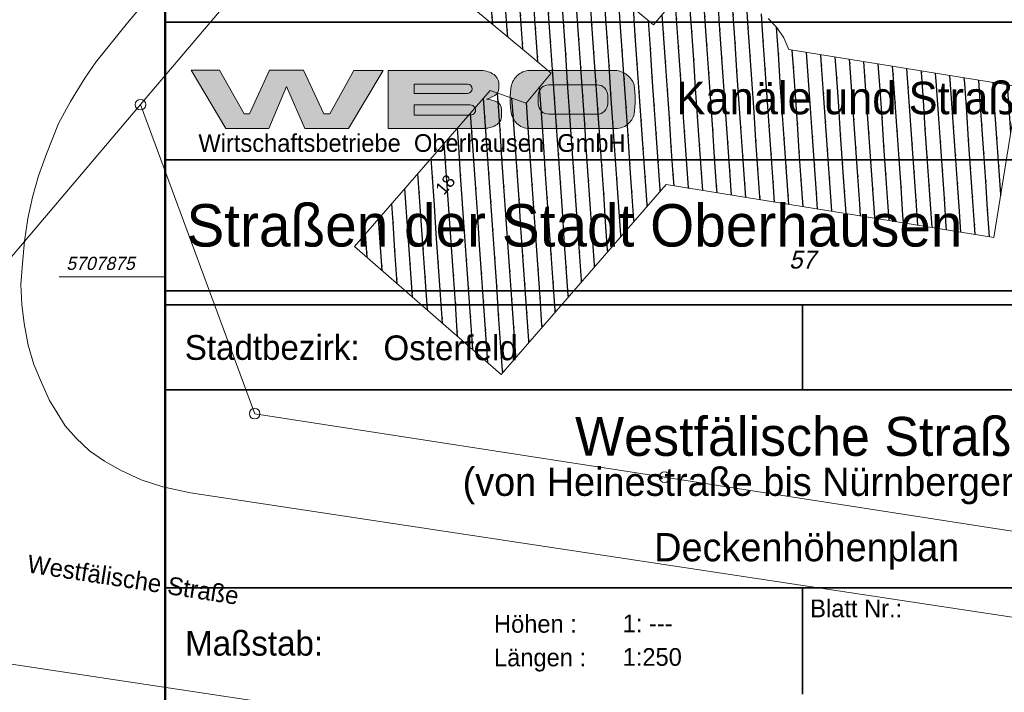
# Model space of a CAD drawing. Extents: x 353221 to 353633, y 5707812 to 5707954.
# Tile 26 of 35: x 353534 to 353569, y 5707860 to 5707884. Entities that reach past the tile are written whole.
import ezdxf

# ---------------------------------------------------------------- set-up
doc = ezdxf.new("R2010")
doc.units = 0
doc.header["$MEASUREMENT"] = 0
doc.linetypes.add('LINE_LT_10', pattern=[10000, 10000, 0])
for name, color, linetype in [('ALK', 7, 'Continuous'), ('Gebäude', 7, 'Continuous'), ('Verm Rahmen P-2', 7, 'Continuous'), ('Verm Schriftfeld P-2', 7, 'Continuous'), ('ZL_Linien', 7, 'Continuous')]:
    doc.layers.add(name, color=color, linetype=linetype)
doc.styles.add('2001', font='txt', dxfattribs={"oblique": 13.5, "height": 1})
doc.styles.add('2003', font='txt', dxfattribs={"height": 1})
doc.styles.add('2004', font='txt', dxfattribs={"height": 1})
doc.styles.add('45', font='txt', dxfattribs={"oblique": 13.5, "height": 1})
doc.styles.add('50', font='txt', dxfattribs={"height": 1})
doc.styles.add('51', font='txt', dxfattribs={"height": 1})
doc.styles.add('52', font='txt', dxfattribs={"height": 1})
doc.styles.add('53', font='txt', dxfattribs={"height": 1})
doc.styles.add('54', font='txt', dxfattribs={"height": 1})
doc.styles.add('55', font='txt', dxfattribs={"height": 1})
doc.styles.add('56', font='txt', dxfattribs={"height": 1})
doc.styles.add('58', font='txt', dxfattribs={"height": 1})

msp = doc.modelspace()

# ---------------------------------------------------------------- hatches: boundary and pattern name
at = {"layer": 'Gebäude', "true_color": 0xff0000}
h = msp.add_hatch(dxfattribs=at)
h.set_pattern_fill('STRATIS_AreaStyle328', color=1, style=0, pattern_type=2)
h.set_pattern_definition([(-266.0297, (353545.655, 5707889.362), (-0.53342, 0.46418), [0, 0, 1])])
h.paths.add_polyline_path([(353558.623, 5707884.699), (353558.256, 5707884.656), (353557.9, 5707884.557), (353557.564, 5707884.404), (353557.018, 5707884.858), (353556.232, 5707883.911), (353552.619, 5707886.917), (353549.681, 5707889.362), (353547.364, 5707886.575), (353551.671, 5707882.99), (353552.608, 5707882.209), (353551.726, 5707881.149), (353550.455, 5707881.592), (353545.655, 5707876.076), (353550.841, 5707871.558), (353556.675, 5707878.265), (353568.262, 5707876.396), (353569.115, 5707881.733), (353561.015, 5707883.039), (353560.838, 5707883.448), (353560.589, 5707883.818), (353560.275, 5707884.135), (353559.909, 5707884.39), (353559.502, 5707884.572), (353559.068, 5707884.676)])
at = {"layer": 'Verm Schriftfeld P-2'}
for points in [[(353539.889, 5707882.305), (353541.106, 5707880.25), (353542.634, 5707880.248), (353543.256, 5707881.729), (353543.905, 5707880.25), (353545.447, 5707880.249), (353546.676, 5707882.301), (353545.631, 5707882.301), (353544.784, 5707880.762), (353544.577, 5707880.762), (353543.85, 5707882.305), (353542.657, 5707882.305), (353541.946, 5707880.763), (353541.76, 5707880.763), (353540.888, 5707882.305)], [(353550.858, 5707880.923, 0.299062), (353550.685, 5707881.187, 0.06534), (353550.33, 5707881.285, 0.063186), (353550.616, 5707881.413, 0.259609), (353550.759, 5707881.67), (353550.759, 5707881.816, 0.272138), (353550.542, 5707882.184, 0.127681), (353550.094, 5707882.301), (353546.847, 5707882.301), (353546.847, 5707880.249), (353550.201, 5707880.249, 0.121398), (353550.653, 5707880.361, 0.27764), (353550.858, 5707880.701)], [(353554.819, 5707880.249, 0.199068), (353555.316, 5707880.398, 0.138392), (353555.546, 5707880.753, 0.061085), (353555.546, 5707881.791, 0.155933), (353555.248, 5707882.175, 0.15163), (353554.819, 5707882.301), (353551.901, 5707882.301, 0.173958), (353551.452, 5707882.153, 0.13795), (353551.207, 5707881.791, 0.085519), (353551.207, 5707880.753, 0.138681), (353551.44, 5707880.392, 0.189042), (353551.901, 5707880.249)]]:
    msp.add_hatch(color=256, dxfattribs=at).paths.add_polyline_path(points)
at = {"layer": 'Verm Schriftfeld P-2', "true_color": 0xffffff}
for points in [[(353549.666, 5707881.489, 0.921793), (353549.666, 5707881.814), (353547.763, 5707881.814), (353547.763, 5707881.489)], [(353554.234, 5707880.753, 0.414214), (353554.609, 5707881.128), (353554.609, 5707881.416, 0.414217), (353554.234, 5707881.791), (353552.528, 5707881.791, 0.414213), (353552.153, 5707881.416), (353552.153, 5707881.128, 0.414211), (353552.528, 5707880.753)], [(353549.747, 5707880.722, 1.061977), (353549.747, 5707881.079), (353547.763, 5707881.079), (353547.763, 5707880.722)]]:
    msp.add_hatch(color=7, dxfattribs=at).paths.add_polyline_path(points)

# ---------------------------------------------------------------- linework, layer by layer
at = {"layer": 'ALK', "color": 1, "lineweight": 18, "true_color": 0xff0000}
for points in [[(353477.173, 5707811.584), (353492.843, 5707836.16), (353502.645, 5707844.712), (353518.829, 5707859.049), (353520.379, 5707860.493), (353521.592, 5707861.622), (353538.092, 5707881.091), (353546.996, 5707891.596), (353547.304, 5707891.959), (353550.205, 5707895.38), (353550.235, 5707895.415), (353554.072, 5707899.942), (353563.747, 5707911.352), (353566.052, 5707914.071), (353573.462, 5707922.812), (353584.153, 5707935.423), (353585.179, 5707936.633), (353586.035, 5707937.643)], [(353586.035, 5707863.372), (353579.755, 5707864.336), (353556.615, 5707867.924), (353542.13, 5707870.169), (353538.092, 5707881.091), (353521.592, 5707861.622), (353520.379, 5707860.493), (353518.829, 5707859.049), (353522.17, 5707860.229), (353522.439, 5707860.188), (353581.322, 5707851.126), (353586.035, 5707850.398)]]:
    msp.add_lwpolyline(points, dxfattribs=at)
msp.add_lwpolyline([(353581.115, 5707873.249), (353582.027, 5707879.169), (353582.794, 5707884.175), (353559.595, 5707887.581), (353555.794, 5707890.738), (353554.656, 5707891.684), (353550.205, 5707895.38), (353547.304, 5707891.959), (353546.996, 5707891.596), (353538.092, 5707881.091), (353542.13, 5707870.169), (353556.615, 5707867.924), (353579.755, 5707864.336), (353581.115, 5707873.249)], close=True, dxfattribs=at)
for points in [[(353537.905, 5707881.091, 1), (353538.28, 5707881.091, 1), (353537.905, 5707881.091)], [(353541.943, 5707870.169, 1), (353542.318, 5707870.169, 1), (353541.943, 5707870.169)], [(353556.427, 5707867.924, 1), (353556.802, 5707867.924, 1), (353556.427, 5707867.924)]]:
    msp.add_lwpolyline(points, format="xyb", close=True, dxfattribs=at)
at = {"layer": 'Gebäude', "color": 1, "lineweight": 18, "true_color": 0xff0000}
for points in [[(353557.018, 5707884.858), (353556.232, 5707883.911), (353552.619, 5707886.917)], [(353547.364, 5707886.575), (353551.671, 5707882.99), (353552.608, 5707882.209), (353551.726, 5707881.149), (353550.455, 5707881.592), (353545.655, 5707876.076), (353550.841, 5707871.558), (353556.675, 5707878.265), (353568.262, 5707876.396), (353569.115, 5707881.733), (353561.015, 5707883.039), (353560.838, 5707883.448), (353560.589, 5707883.818), (353560.275, 5707884.135)]]:
    msp.add_lwpolyline(points, dxfattribs=at)
at = {"layer": 'Verm Rahmen P-2', "color": 7, "lineweight": 50, "true_color": 0xffffff}
msp.add_line((353538.97, 5707918.38), (353538.97, 5707847.13), dxfattribs=at)
at = {"layer": 'Verm Rahmen P-2', "color": 18, "linetype": 'LINE_LT_10', "lineweight": 50, "true_color": 0x000000}
msp.add_line((353538.97, 5707918.38), (353538.97, 5707847.13), dxfattribs=at)
at = {"layer": 'Verm Rahmen P-2', "color": 1, "lineweight": 13, "true_color": 0xff0000}
msp.add_line((353535.22, 5707875), (353538.97, 5707875), dxfattribs=at)
at = {"layer": 'Verm Schriftfeld P-2', "color": 18, "lineweight": 50, "true_color": 0x000000}
msp.add_line((353538.97, 5707847.13), (353538.97, 5707918.38), dxfattribs=at)
at = {"layer": 'Verm Schriftfeld P-2', "color": 18, "lineweight": 35, "true_color": 0x000000}
for p, q in [((353538.997, 5707884.011), (353583.997, 5707884.011)), ((353538.997, 5707879.136), (353583.997, 5707879.136)), ((353538.997, 5707874.511), (353583.997, 5707874.511)), ((353538.997, 5707874.011), (353583.997, 5707874.011)), ((353561.497, 5707874.011), (353561.497, 5707871.011)), ((353538.997, 5707871.011), (353583.997, 5707871.011)), ((353538.997, 5707864.011), (353583.997, 5707864.011)), ((353561.497, 5707864.011), (353561.497, 5707860.261))]:
    msp.add_line(p, q, dxfattribs=at)
at = {"layer": 'Verm Schriftfeld P-2', "color": 1, "lineweight": 13, "true_color": 0xff0000}
for p, q in [((353539.889, 5707882.305), (353541.106, 5707880.25)), ((353540.888, 5707882.305), (353539.889, 5707882.305)), ((353541.76, 5707880.763), (353540.888, 5707882.305)), ((353542.657, 5707882.305), (353541.946, 5707880.763)), ((353543.85, 5707882.305), (353542.657, 5707882.305)), ((353544.577, 5707880.762), (353543.85, 5707882.305)), ((353545.631, 5707882.301), (353544.784, 5707880.762)), ((353545.447, 5707880.249), (353546.676, 5707882.301)), ((353546.676, 5707882.301), (353545.631, 5707882.301)), ((353550.094, 5707882.301), (353546.847, 5707882.301)), ((353546.847, 5707882.301), (353546.847, 5707880.249)), ((353554.819, 5707882.301), (353551.901, 5707882.301)), ((353542.634, 5707880.248), (353543.256, 5707881.729)), ((353543.256, 5707881.729), (353543.905, 5707880.25)), ((353549.666, 5707881.814), (353547.763, 5707881.814)), ((353547.763, 5707881.814), (353547.763, 5707881.489)), ((353550.759, 5707881.67), (353550.759, 5707881.816)), ((353554.234, 5707881.791), (353552.528, 5707881.791)), ((353547.763, 5707881.489), (353549.666, 5707881.489)), ((353552.153, 5707881.416), (353552.153, 5707881.128)), ((353554.609, 5707881.128), (353554.609, 5707881.416)), ((353549.747, 5707881.079), (353547.763, 5707881.079)), ((353547.763, 5707881.079), (353547.763, 5707880.722)), ((353550.858, 5707880.701), (353550.858, 5707880.923)), ((353541.946, 5707880.763), (353541.76, 5707880.763)), ((353544.784, 5707880.762), (353544.577, 5707880.762)), ((353547.763, 5707880.722), (353549.747, 5707880.722)), ((353552.528, 5707880.753), (353554.234, 5707880.753)), ((353541.106, 5707880.25), (353542.634, 5707880.248)), ((353543.905, 5707880.25), (353545.447, 5707880.249)), ((353546.847, 5707880.249), (353550.201, 5707880.249)), ((353551.901, 5707880.249), (353554.819, 5707880.249))]:
    msp.add_line(p, q, dxfattribs=at)
for points in [[(353550.542, 5707882.184, 0.127681), (353550.094, 5707882.301)], [(353551.901, 5707882.301, 0.173958), (353551.452, 5707882.153)], [(353555.248, 5707882.175, 0.15163), (353554.819, 5707882.301)], [(353550.759, 5707881.816, 0.272138), (353550.542, 5707882.184)], [(353551.452, 5707882.153, 0.13795), (353551.207, 5707881.791)], [(353555.546, 5707881.791, 0.155933), (353555.248, 5707882.175)], [(353549.666, 5707881.489, 0.921793), (353549.666, 5707881.814)], [(353550.616, 5707881.413, 0.259609), (353550.759, 5707881.67)], [(353551.207, 5707881.791, 0.085519), (353551.207, 5707880.753)], [(353552.528, 5707881.791, 0.414213), (353552.153, 5707881.416)], [(353554.609, 5707881.416, 0.414217), (353554.234, 5707881.791)], [(353555.546, 5707880.753, 0.061085), (353555.546, 5707881.791)], [(353550.33, 5707881.285, 0.063186), (353550.616, 5707881.413)], [(353550.685, 5707881.187, 0.06534), (353550.33, 5707881.285)], [(353549.747, 5707880.722, 1.061977), (353549.747, 5707881.079)], [(353550.858, 5707880.923, 0.299062), (353550.685, 5707881.187)], [(353552.153, 5707881.128, 0.414211), (353552.528, 5707880.753)], [(353554.234, 5707880.753, 0.414214), (353554.609, 5707881.128)], [(353550.653, 5707880.361, 0.27764), (353550.858, 5707880.701)], [(353551.207, 5707880.753, 0.138681), (353551.44, 5707880.392)], [(353555.316, 5707880.398, 0.138392), (353555.546, 5707880.753)], [(353550.201, 5707880.249, 0.121398), (353550.653, 5707880.361)], [(353551.44, 5707880.392, 0.189042), (353551.901, 5707880.249)], [(353554.819, 5707880.249, 0.199068), (353555.316, 5707880.398)]]:
    msp.add_lwpolyline(points, format="xyb", dxfattribs=at)
at = {"layer": 'ZL_Linien', "color": 254, "lineweight": 13, "true_color": 0xdcdcdc}
msp.add_line((353527.25, 5707862.267, 42.213), (353586.035, 5707853.411), dxfattribs=at)
msp.add_lwpolyline([(353586.035, 5707941.117), (353537.631, 5707883.984), (353536.51, 5707882.588), (353536.121, 5707882.021), (353535.625, 5707881.207), (353535.199, 5707880.427), (353534.775, 5707879.356), (353534.494, 5707878.579), (353534.28, 5707877.817), (353534.112, 5707877.062), (353533.997, 5707876.272), (353533.927, 5707875.476), (353533.87, 5707874.731), (353533.905, 5707874.031), (353533.985, 5707873.354), (353534.121, 5707872.587), (353534.329, 5707871.902), (353534.59, 5707871.272), (353534.877, 5707870.64), (353535.146, 5707870.203), (353535.437, 5707869.736), (353535.822, 5707869.307), (353536.291, 5707868.857), (353536.821, 5707868.492), (353537.387, 5707868.169), (353538.112, 5707867.833), (353538.878, 5707867.582), (353539.859, 5707867.37), (353586.035, 5707860.384)], dxfattribs=at)

# ---------------------------------------------------------------- texts
at = {"layer": 'ALK', "color": 1, "true_color": 0xff0000, "insert": (353561.487, 5707875.608), "char_height": 0.63, "attachment_point": 5, "line_spacing_factor": 0.959981, "style": '2001'}
msp.add_mtext('57', dxfattribs=at)
at = {"layer": 'ALK', "color": 1, "true_color": 0xff0000, "insert": (353537.834, 5707864.296), "char_height": 0.63, "attachment_point": 5, "rotation": 351.2103, "line_spacing_factor": 0.959981, "style": '2004'}
msp.add_mtext('Westfälische Straße', dxfattribs=at)
at = {"layer": 'Gebäude', "color": 7, "true_color": 0xffffff, "insert": (353548.869, 5707878.263), "char_height": 0.45, "attachment_point": 5, "rotation": 48.9703, "line_spacing_factor": 0.959981, "style": '2003'}
msp.add_mtext('18', dxfattribs=at)
at = {"layer": 'Verm Rahmen P-2', "color": 1, "true_color": 0xff0000, "insert": (353535.47, 5707875.714), "char_height": 0.4643, "attachment_point": 1, "line_spacing_factor": 0.959981, "style": '45'}
msp.add_mtext('5707875', dxfattribs=at)
at = {"layer": 'Verm Schriftfeld P-2', "color": 18, "true_color": 0x000000, "line_spacing_factor": 0.959981}
for s, insert, char_height, attachment_point, style in [('Kanäle und Straßen', (353557.034, 5707881.901), 1.15, 1, '50'), ('Wirtschaftsbetriebe  Oberhausen  GmbH', (353547.69, 5707879.73), 0.625, 5, '56'), ('Straßen der Stadt Oberhausen', (353539.718, 5707877.576), 1.5, 1, '51'), ('Stadtbezirk:', (353539.659, 5707872.947), 0.875, 1, '53'), ('Osterfeld', (353546.682, 5707872.935), 0.875, 1, '52'), ('Westfälische Straße', (353561.679, 5707869.358), 1.375, 5, '54'), ('(von Heinestraße bis Nürnberger Straße)', (353561.632, 5707867.614), 1, 5, '58'), ('Deckenhöhenplan', (353561.642, 5707865.302), 1, 5, '58'), ('Blatt Nr.:', (353561.767, 5707863.6), 0.625, 1, '55'), ('Höhen :', (353550.59, 5707863.054), 0.625, 1, '55'), ('1: ---', (353555.137, 5707863.072), 0.625, 1, '55'), ('Maßstab:', (353539.671, 5707862.494), 0.875, 1, '53'), ('Längen :', (353550.59, 5707861.867), 0.625, 1, '55'), ('1:250', (353555.137, 5707861.884), 0.625, 1, '55')]:
    msp.add_mtext(s, dxfattribs=dict(at, insert=insert, char_height=char_height, attachment_point=attachment_point, style=style))

doc.saveas('drawing.dxf')
